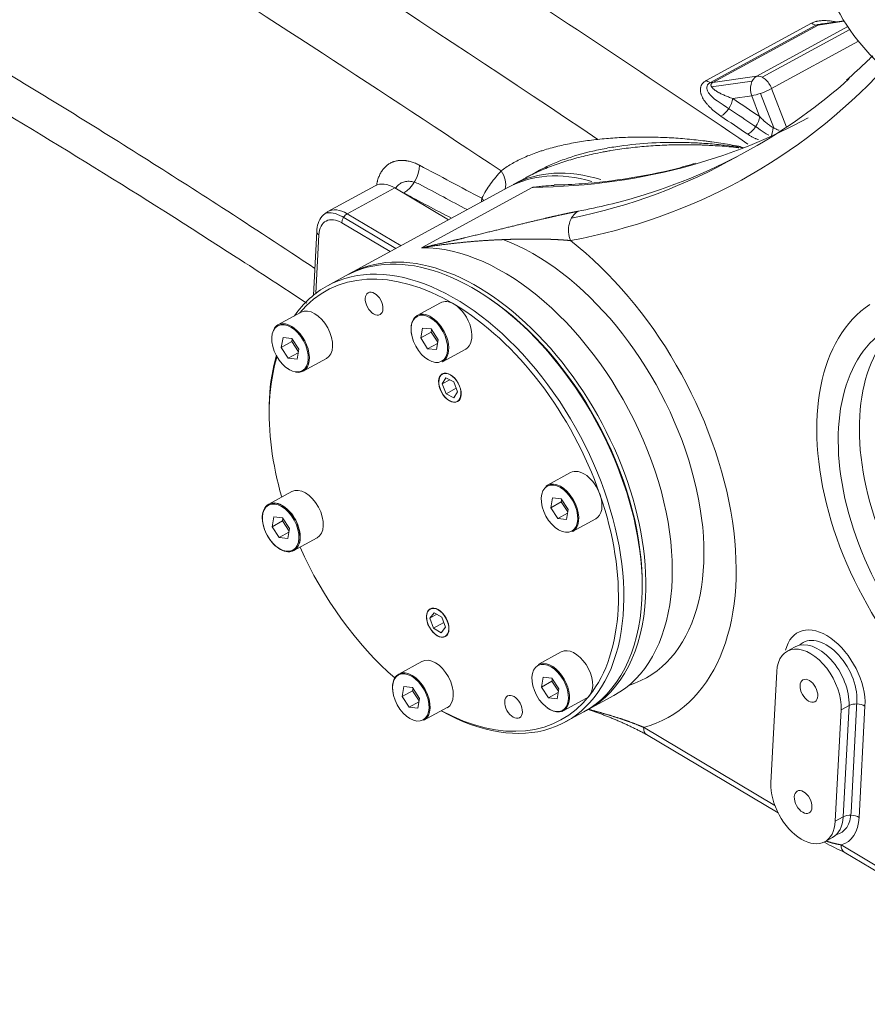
# Model space of a CAD drawing. Header units: millimetres. Extents: x -46 to 5160, y -5105 to -1541.
# Tile 94 of 104: x 5070 to 5088, y -4761 to -4740. Entities that reach past the tile are written whole.
import ezdxf

# ---------------------------------------------------------------- set-up
doc = ezdxf.new("R2010")
doc.units = ezdxf.units.MM
doc.header["$LTSCALE"] = 0.3175
doc.layers.add('1轮廓实线层', color=7, linetype='Continuous', lineweight=18)

# ---------------------------------------------------------------- blocks, each defined once
blk = doc.blocks.new('MR10C-1488-Z')
at = {"layer": '1轮廓实线层'}
for p, q in [((5965.596, -5135.622), (5967.837, -5134.401)), ((5968.533, -5134.361), (5967.978, -5134.442)), ((5968.526, -5134.349), (5968.066, -5134.416)), ((5965.672, -5135.671), (5967.913, -5134.451)), ((5967.978, -5134.442), (5965.737, -5135.662)), ((5966.677, -5135.526), (5968.607, -5134.474)), ((5968.647, -5134.532), (5966.784, -5135.547)), ((5968.834, -5134.786), (5966.988, -5135.791)), ((5966.578, -5135.63), (5965.713, -5135.755)), ((5965.737, -5135.662), (5966.677, -5135.526)), ((5966.988, -5135.791), (5967.302, -5136.614)), ((5966.565, -5135.942), (5966.162, -5136.001)), ((5966.734, -5136.386), (5966.565, -5135.942)), ((5966.755, -5135.892), (5967.037, -5136.628)), ((5961.762, -5137.686), (5961.495, -5137.831)), ((5958.561, -5137.856), (5957.552, -5138.406)), ((5958.977, -5137.902), (5957.969, -5138.451)), ((5961.383, -5137.893), (5958.022, -5139.724)), ((5960.119, -5138.581), (5958.977, -5137.902)), ((5961.902, -5137.893), (5959.549, -5139.175)), ((5959.168, -5138.009), (5959.163, -5138.012)), ((5958.999, -5139.191), (5957.859, -5138.513)), ((5957.969, -5138.451), (5959.111, -5139.13)), ((5958.88, -5139.256), (5957.85, -5138.643)), ((5957.319, -5138.829), (5957.249, -5140.184)), ((5957.367, -5138.898), (5957.302, -5140.141)), ((5957.943, -5139.766), (5957.551, -5139.98)), ((5960.983, -5140.251), (5960.934, -5140.218)), ((5959.95, -5140.344), (5959.457, -5140.613)), ((5959.95, -5140.344), (5959.95, -5140.344)), ((5956.988, -5140.546), (5956.495, -5140.815)), ((5959.565, -5140.881), (5959.529, -5141.09)), ((5959.751, -5140.901), (5959.565, -5140.881)), ((5956.603, -5141.083), (5956.566, -5141.292)), ((5956.789, -5141.103), (5956.603, -5141.083)), ((5959.753, -5140.968), (5959.529, -5141.09)), ((5959.529, -5141.09), (5959.677, -5141.32)), ((5959.899, -5141.131), (5959.751, -5140.901)), ((5959.761, -5140.918), (5959.753, -5140.968)), ((5959.753, -5140.968), (5959.891, -5141.181)), ((5956.79, -5141.17), (5956.566, -5141.292)), ((5956.566, -5141.292), (5956.715, -5141.522)), ((5956.937, -5141.333), (5956.789, -5141.103)), ((5956.799, -5141.12), (5956.79, -5141.17)), ((5956.79, -5141.17), (5956.929, -5141.383)), ((5959.886, -5141.206), (5959.677, -5141.32)), ((5959.863, -5141.34), (5959.899, -5141.131)), ((5956.924, -5141.408), (5956.715, -5141.522)), ((5956.901, -5141.542), (5956.937, -5141.333)), ((5959.677, -5141.32), (5959.863, -5141.34)), ((5959.993, -5141.596), (5960.486, -5141.328)), ((5956.715, -5141.522), (5956.901, -5141.542)), ((5957.031, -5141.798), (5957.524, -5141.53)), ((5960.066, -5141.938), (5959.985, -5142.066)), ((5960.066, -5141.938), (5960.231, -5142.022)), ((5959.914, -5142.028), (5959.914, -5142.032)), ((5960.146, -5141.979), (5959.985, -5142.066)), ((5960.07, -5142.278), (5959.985, -5142.066)), ((5960.231, -5142.022), (5960.315, -5142.234)), ((5960.286, -5142.161), (5960.07, -5142.278)), ((5960.235, -5142.362), (5960.07, -5142.278)), ((5960.315, -5142.234), (5960.235, -5142.362)), ((5960.121, -5142.412), (5960.124, -5142.414)), ((5956.309, -5142.738), (5956.31, -5142.797)), ((5962.715, -5143.953), (5962.222, -5144.222)), ((5962.715, -5143.953), (5962.715, -5143.953)), ((5956.791, -5144.357), (5956.298, -5144.626)), ((5962.33, -5144.49), (5962.293, -5144.699)), ((5962.517, -5144.577), (5962.293, -5144.699)), ((5962.515, -5144.511), (5962.33, -5144.49)), ((5962.664, -5144.74), (5962.515, -5144.511)), ((5962.526, -5144.527), (5962.517, -5144.577)), ((5962.517, -5144.577), (5962.655, -5144.79)), ((5962.293, -5144.699), (5962.442, -5144.929)), ((5962.651, -5144.815), (5962.442, -5144.929)), ((5962.627, -5144.95), (5962.664, -5144.74)), ((5956.406, -5144.894), (5956.369, -5145.103)), ((5956.593, -5144.981), (5956.369, -5145.103)), ((5956.591, -5144.915), (5956.406, -5144.894)), ((5956.74, -5145.145), (5956.591, -5144.915)), ((5956.602, -5144.931), (5956.593, -5144.981)), ((5956.593, -5144.981), (5956.731, -5145.195)), ((5962.442, -5144.929), (5962.627, -5144.95)), ((5962.758, -5145.205), (5963.251, -5144.937)), ((5956.369, -5145.103), (5956.518, -5145.333)), ((5956.727, -5145.219), (5956.518, -5145.333)), ((5956.703, -5145.354), (5956.74, -5145.145)), ((5956.518, -5145.333), (5956.703, -5145.354)), ((5956.833, -5145.61), (5957.326, -5145.341)), ((5964.237, -5146.282), (5964.236, -5146.223)), ((5959.727, -5147.046), (5959.818, -5146.931)), ((5959.818, -5146.931), (5959.982, -5147.029)), ((5959.655, -5147.023), (5959.655, -5147.027)), ((5959.727, -5147.046), (5959.875, -5146.965)), ((5959.801, -5147.26), (5959.727, -5147.046)), ((5959.801, -5147.26), (5960.02, -5147.14)), ((5959.982, -5147.029), (5960.056, -5147.242)), ((5959.965, -5147.358), (5959.801, -5147.26)), ((5959.965, -5147.358), (5960.056, -5147.242)), ((5959.862, -5147.406), (5959.865, -5147.409)), ((5962.517, -5147.765), (5962.024, -5148.033)), ((5962.517, -5147.765), (5962.517, -5147.765)), ((5967.49, -5147.656), (5967.322, -5147.748)), ((5959.555, -5147.967), (5959.062, -5148.235)), ((5967.097, -5148.184), (5966.974, -5150.549)), ((5962.132, -5148.301), (5962.096, -5148.511)), ((5962.32, -5148.388), (5962.096, -5148.511)), ((5962.318, -5148.322), (5962.132, -5148.301)), ((5962.467, -5148.552), (5962.318, -5148.322)), ((5962.329, -5148.338), (5962.32, -5148.388)), ((5962.32, -5148.388), (5962.458, -5148.602)), ((5959.17, -5148.503), (5959.134, -5148.713)), ((5959.358, -5148.591), (5959.134, -5148.713)), ((5959.356, -5148.524), (5959.17, -5148.503)), ((5959.504, -5148.754), (5959.356, -5148.524)), ((5959.366, -5148.54), (5959.358, -5148.591)), ((5959.358, -5148.591), (5959.496, -5148.804)), ((5962.096, -5148.511), (5962.244, -5148.74)), ((5962.454, -5148.627), (5962.244, -5148.74)), ((5962.43, -5148.761), (5962.467, -5148.552)), ((5959.134, -5148.713), (5959.282, -5148.942)), ((5959.491, -5148.829), (5959.282, -5148.942)), ((5959.468, -5148.963), (5959.504, -5148.754)), ((5962.244, -5148.74), (5962.43, -5148.761)), ((5962.56, -5149.017), (5963.053, -5148.748)), ((5963.073, -5148.997), (5963.633, -5148.692)), ((5968.801, -5148.816), (5968.678, -5151.182)), ((5959.282, -5148.942), (5959.468, -5148.963)), ((5959.598, -5149.219), (5960.091, -5148.95)), ((5962.602, -5149.253), (5962.995, -5149.04)), ((5962.994, -5149.04), (5962.995, -5149.04)), ((5968.342, -5151.363), (5968.465, -5148.998)), ((5968.465, -5148.998), (5968.633, -5148.906)), ((5968.51, -5151.272), (5968.633, -5148.906)), ((5968.972, -5148.916), (5968.849, -5151.282)), ((5964.267, -5149.368), (5967.056, -5151.028)), ((5964.327, -5149.521), (5967.124, -5151.186)), ((5968.342, -5151.363), (5968.51, -5151.272)), ((5968.117, -5151.799), (5968.285, -5151.708)), ((5968.466, -5151.867), (5973.897, -5155.098)), ((5968.527, -5152.02), (5973.965, -5155.256))]:
    blk.add_line(p, q, dxfattribs=at)
for centre, major_axis, ratio, start_param, end_param in [((5969.98, -5133.204), (1.454, -2.67), 0.60337, 2.577492, 8.400834), ((5967.865, -5134.147), (0.153, -0.281), 0.60337, 5.426197, 6.063408), ((5950.774, -5109.23), (-15.537, 28.523), 0.60337, 2.948247, 3.338877), ((5951.11, -5109.046), (15.307, -28.101), 0.60337, 6.157143, 6.423561), ((5965.624, -5135.368), (0.153, -0.281), 0.60337, 5.426197, 6.063408), ((5966.789, -5135.82), (-0.046, 0.317), 0.778279, 0.280543, 1.85134), ((5966.789, -5135.82), (-0.153, 0.281), 0.60337, 4.492611, 6.063408), ((5966.789, -5135.82), (-0.299, -0.114), 0.173857, 0.659474, 2.23027), ((5874.562, -5960.584), (497.491, -913.292), 0.60337, 2.282567, 2.283984), ((5965.938, -5136.123), (0.178, 0.266), 0.521488, 3.926949, 5.497745), ((5874.562, -5960.584), (-497.644, 913.573), 0.60337, 5.424387, 5.425164), ((5952.455, -5108.314), (-15.307, 28.101), 0.60337, 3.00524, 3.141594), ((5874.338, -5960.706), (497.491, -913.292), 0.60337, 2.282794, 2.283571), ((5966.51, -5136.508), (0.179, 0.266), 0.521019, 3.927284, 5.498081), ((5966.976, -5136.694), (0.059, 0.314), 0.097152, 4.383526, 4.972227), ((5950.774, -5109.23), (-15.307, 28.101), 0.60337, 2.958219, 3.151509), ((5959.171, -5137.605), (0.225, 0.424), 0.584086, 3.868969, 5.439765), ((5283.872, -5509.156), (969.652, -7.413), 0.539704, 0.802133, 0.804033), ((5960.904, -5137.725), (0.347, -0.332), 0.782201, 0.402642, 1.328418), ((5964.021, -5142.468), (-2.526, 4.637), 0.60337, 5.725941, 6.283102), ((5952.455, -5108.314), (-15.307, 28.101), 0.60337, 2.833601, 3.00524), ((5963.909, -5142.529), (-2.526, 4.637), 0.60337, 5.747601, 6.283115), ((5958.943, -5138.559), (-0.383, 0.703), 0.60337, 5.489163, 6.283176), ((5283.869, -5509.56), (969.652, -7.413), 0.539704, 0.802572, 0.804032), ((5283.869, -5509.56), (-969.172, 7.409), 0.539704, 3.944167, 3.945625), ((5960.491, -5138.306), (0.225, 0.424), 0.585236, 5.255297, 5.440676), ((5960.491, -5138.306), (0.425, -0.224), 0.739095, 0.969291, 1.116099), ((5951.11, -5109.046), (15.307, -28.101), 0.60337, 6.08984, 6.157143), ((5957.935, -5139.108), (-0.383, 0.703), 0.60337, 5.489163, 6.288281), ((5957.823, -5139.169), (0.306, -0.562), 0.60337, 2.34757, 3.918367), ((5957.823, -5139.169), (-0.383, 0.703), 0.60337, 5.486056, 6.150621), ((5957.962, -5138.582), (0.082, 0.138), 0.559006, 0.755855, 2.326651), ((5963.051, -5138.839), (-0.088, 0.472), 0.782602, 0.248694, 1.819491), ((5957.479, -5138.837), (-0.16, 0.008), 0.568732, 0.000422, 0.823546), ((5961.78, -5143.689), (-2.526, 4.637), 0.60337, 3.021147, 5.683456), ((5960.469, -5144.403), (2.526, -4.637), 0.60337, 0.776774, 3.141608), ((5960.547, -5144.36), (2.526, -4.637), 0.60337, 0.776774, 3.155647), ((5961.108, -5144.055), (2.526, -4.637), 0.60337, 0.000087, 2.833601), ((5961.78, -5143.689), (-2.985, 5.48), 0.60337, 2.99957, 5.337382), ((5960.077, -5144.617), (-2.526, 4.637), 0.60337, 2.377612, 6.283185), ((5960.021, -5144.647), (2.487, -4.566), 0.60337, 2.34757, 3.380664), ((5960.077, -5144.617), (-2.526, 4.637), 0.60337, 0, 0.294834), ((5960.525, -5144.373), (-2.487, 4.566), 0.60337, 3.999753, 5.425153), ((5957.256, -5141.038), (-0.268, 0.492), 0.60337, 3.141673, 6.283169), ((5960.218, -5140.836), (-0.268, 0.492), 0.60337, 5.489162, 6.283185), ((5960.218, -5140.836), (-0.268, 0.492), 0.60337, 3.14151, 5.489164), ((5960.021, -5144.647), (2.487, -4.566), 0.60337, 1.300373, 2.34757), ((5971.83, -5145.063), (-2.602, 4.777), 0.60337, 0.053818, 2.34757), ((5959.725, -5141.104), (-0.268, 0.492), 0.60337, 0, 1.108341), ((5959.725, -5141.104), (-0.268, 0.492), 0.60337, 4.31365, 6.283185), ((5972.279, -5144.818), (2.296, -4.215), 0.60337, 3.19541, 5.489163), ((5956.763, -5141.306), (-0.268, 0.492), 0.60337, 0, 0.310247), ((5956.763, -5141.306), (-0.268, 0.492), 0.60337, 5.360847, 6.283185), ((5956.763, -5141.306), (-0.268, 0.492), 0.60337, 2.673902, 5.360847), ((5971.83, -5145.063), (2.296, -4.215), 0.60337, 3.19453, 5.490354), ((5959.725, -5141.104), (-0.268, 0.492), 0.60337, 3.141541, 4.31365), ((5960.077, -5144.617), (-2.526, 4.637), 0.60337, 0.549598, 0.776774), ((5960.021, -5144.647), (2.487, -4.566), 0.60337, 3.676848, 3.918367), ((5956.763, -5141.306), (-0.268, 0.492), 0.60337, 2.219943, 2.380262), ((5960.154, -5142.148), (0.161, -0.295), 0.60337, 3.141651, 3.999797), ((5960.021, -5144.647), (2.487, -4.566), 0.60337, 3.918367, 4.359016), ((5960.077, -5144.617), (-2.526, 4.637), 0.60337, 0.776774, 0.858161), ((5960.154, -5142.148), (0.161, -0.295), 0.60337, 5.425098, 6.283146), ((5962.983, -5144.445), (-0.268, 0.492), 0.60337, 4.441966, 6.283185), ((5962.49, -5144.714), (-0.268, 0.492), 0.60337, 0, 0.124467), ((5962.49, -5144.714), (-0.268, 0.492), 0.60337, 3.266452, 6.283185), ((5957.059, -5144.849), (-0.268, 0.492), 0.60337, 3.14164, 6.283136), ((5960.021, -5144.647), (2.487, -4.566), 0.60337, 0.253175, 1.300373), ((5962.983, -5144.445), (-0.268, 0.492), 0.60337, 3.141543, 4.441966), ((5956.566, -5145.118), (-0.268, 0.492), 0.60337, 0.12486, 0.183275), ((5956.566, -5145.118), (-0.268, 0.492), 0.60337, 0, 0.124859), ((5956.566, -5145.118), (-0.268, 0.492), 0.60337, 2.562932, 6.283185), ((5962.49, -5144.714), (-0.268, 0.492), 0.60337, 3.141574, 3.266452), ((5960.021, -5144.647), (2.487, -4.566), 0.60337, 4.581341, 5.265881), ((5960.469, -5144.403), (2.526, -4.637), 0.60337, 0, 0.776774), ((5960.547, -5144.36), (2.526, -4.637), 0.60337, 0, 0.776774), ((5959.895, -5147.142), (0.161, -0.295), 0.60337, 3.141651, 3.999797), ((5968.117, -5148.408), (-0.574, 1.054), 0.60337, 3.918367, 6.880152), ((5959.895, -5147.142), (0.161, -0.295), 0.60337, 5.425098, 6.283146), ((5967.949, -5148.499), (0.459, -0.843), 0.60337, 0.776774, 3.140578), ((5968.117, -5148.408), (0.459, -0.843), 0.60337, 0.77446, 3.307553), ((5962.785, -5148.257), (-0.268, 0.492), 0.60337, 3.394767, 6.283185), ((5967.781, -5148.591), (0.459, -0.843), 0.60337, 0.776774, 3.918367), ((5959.823, -5148.459), (-0.268, 0.492), 0.60337, 3.141607, 6.283102), ((5962.292, -5148.525), (-0.268, 0.492), 0.60337, 2.219255, 6.2831), ((5959.33, -5148.727), (-0.268, 0.492), 0.60337, 3.14164, 6.283185), ((5959.33, -5148.727), (-0.268, 0.492), 0.60337, 0, 1.172057), ((5960.021, -5144.647), (2.487, -4.566), 0.60337, 5.535387, 6.53636), ((5962.785, -5148.257), (-0.268, 0.492), 0.60337, 3.141574, 3.394767), ((5960.547, -5144.36), (2.526, -4.637), 0.60337, 6.269162, 6.283185), ((5968.804, -5149.008), (-0.24, 0.012), 0.568732, 3.965139, 5.535935), ((5964.491, -5149.246), (0.164, 0.275), 0.559006, 2.326651, 3.141574), ((5967.658, -5150.956), (0.459, -0.843), 0.60337, 3.918367, 7.059959), ((5967.826, -5150.865), (0.459, -0.843), 0.60337, 6.283152, 7.059959), ((5967.994, -5150.773), (0.459, -0.843), 0.60337, 6.117209, 7.057645), ((5967.994, -5150.773), (-0.574, 1.054), 0.60337, 2.991071, 3.918367), ((5968.681, -5151.374), (-0.24, 0.012), 0.568732, 3.965139, 5.535935), ((5968.691, -5151.745), (0.164, 0.275), 0.559006, 2.326651, 3.141574)]:
    blk.add_ellipse(centre, major_axis=major_axis, ratio=ratio, start_param=start_param, end_param=end_param, dxfattribs=at)
for centre, major_axis in [((5969.98, -5133.204), (-0.612, 1.124)), ((5958.539, -5140.363), (0.126, -0.232)), ((5959.714, -5141.11), (0.26, -0.478)), ((5956.752, -5141.312), (0.26, -0.478)), ((5960.15, -5142.15), (0.161, -0.295)), ((5960.15, -5142.15), (-0.158, 0.29)), ((5962.479, -5144.72), (0.26, -0.478)), ((5956.554, -5145.124), (0.26, -0.478)), ((5959.891, -5147.144), (0.161, -0.295)), ((5959.891, -5147.144), (-0.158, 0.29)), ((5962.281, -5148.531), (0.26, -0.478)), ((5959.319, -5148.733), (0.26, -0.478)), ((5967.781, -5148.591), (0.126, -0.232)), ((5961.503, -5148.932), (0.126, -0.232)), ((5967.658, -5150.956), (0.126, -0.232))]:
    blk.add_ellipse(centre, major_axis=major_axis, ratio=0.60337, dxfattribs=at)
for points, knots in [([(5913.888, -5107.556), (5914.023, -5107.626), (5914.158, -5107.697), (5927.295, -5114.555), (5939.932, -5121.849), (5955.94, -5132.005), (5959.634, -5134.415), (5963.295, -5136.87)], [0.2109708, 0.2109708, 0.2109708, 0.2109708, 0.2172168, 0.2172168, 0.8177813, 0.8177813, 1, 1, 1, 1]), ([(5961.24, -5137.541), (5956.186, -5134.183), (5951.075, -5130.914), (5940.735, -5124.556), (5935.507, -5121.466), (5929.89, -5118.278), (5929.56, -5118.091), (5928.898, -5117.717), (5928.567, -5117.531), (5927.573, -5116.973), (5925.583, -5115.861), (5920.921, -5113.296), (5916.895, -5111.149), (5913.894, -5109.583), (5913.589, -5109.424), (5913.285, -5109.266)], [0, 0, 0, 0, 0.2508269, 0.2508269, 0.5016539, 0.5016539, 0.5173306, 0.5173306, 0.5330073, 0.5330073, 0.5643606, 0.6270674, 0.7524808, 0.7524808, 0.7666184, 0.7666184, 0.7666184, 0.7666184]), ([(5913.282, -5118.601), (5913.601, -5118.697), (5915.086, -5119.15), (5917.732, -5120.002), (5921.21, -5121.217), (5924.677, -5122.521), (5928.13, -5123.915), (5931.572, -5125.399), (5935, -5126.972), (5938.416, -5128.634), (5941.82, -5130.386), (5945.21, -5132.229), (5948.588, -5134.162), (5951.953, -5136.186), (5954.849, -5138.014), (5956.623, -5139.176), (5957.281, -5139.613)], [0.1748846, 0.1748846, 0.1748846, 0.1748846, 0.1924094, 0.2565459, 0.3206824, 0.3848189, 0.4489554, 0.5130919, 0.5772283, 0.6413648, 0.7055013, 0.7696378, 0.8337743, 0.8979107, 0.9620472, 1, 1, 1, 1]), ([(5913.282, -5119.664), (5913.969, -5119.866), (5915.709, -5120.393), (5918.497, -5121.295), (5921.646, -5122.391), (5924.787, -5123.562), (5927.922, -5124.81), (5931.051, -5126.133), (5934.17, -5127.532), (5937.278, -5129.004), (5940.371, -5130.55), (5943.45, -5132.168), (5946.516, -5133.86), (5949.568, -5135.624), (5952.599, -5137.458), (5955.111, -5139.045), (5956.609, -5140.024), (5957.109, -5140.354)], [0.1934834, 0.1934834, 0.1934834, 0.1934834, 0.2307169, 0.2877813, 0.3447912, 0.401779, 0.4587774, 0.5158076, 0.5728981, 0.6299128, 0.6868723, 0.7438099, 0.8007587, 0.8577411, 0.9147814, 0.9714776, 1, 1, 1, 1]), ([(5967.837, -5134.401), (5967.858, -5134.39), (5967.88, -5134.381), (5967.915, -5134.369), (5967.928, -5134.366), (5967.947, -5134.362), (5967.953, -5134.36), (5967.963, -5134.358), (5967.966, -5134.358), (5967.973, -5134.356), (5967.99, -5134.353), (5968.007, -5134.351), (5968.034, -5134.348), (5968.048, -5134.347), (5968.076, -5134.346), (5968.09, -5134.346), (5968.111, -5134.346), (5968.119, -5134.346), (5968.133, -5134.346), (5968.14, -5134.346), (5968.176, -5134.348), (5968.204, -5134.35), (5968.26, -5134.357), (5968.289, -5134.361), (5968.324, -5134.367), (5968.331, -5134.369), (5968.344, -5134.371), (5968.351, -5134.372), (5968.357, -5134.374)], [0, 0, 0, 0, 0.154184, 0.154184, 0.231276, 0.231276, 0.269822, 0.269822, 0.289095, 0.289095, 0.308368, 0.38546, 0.38546, 0.462552, 0.462552, 0.539644, 0.539644, 0.57819, 0.57819, 0.616736, 0.616736, 0.770921, 0.770921, 0.925105, 0.925105, 0.963651, 0.963651, 1, 1, 1, 1]), ([(5967.913, -5134.451), (5967.923, -5134.446), (5967.934, -5134.441), (5967.958, -5134.433), (5967.97, -5134.43), (5967.998, -5134.426), (5968.011, -5134.425), (5968.026, -5134.424)], [0, 0, 0, 0, 0.326915, 0.326915, 0.661233, 0.661233, 1, 1, 1, 1]), ([(5968.066, -5134.416), (5968.066, -5134.416), (5968.065, -5134.416), (5968.06, -5134.417), (5968.055, -5134.418), (5968.044, -5134.42), (5968.039, -5134.421), (5968.028, -5134.423), (5968.023, -5134.425), (5968.016, -5134.427), (5968.013, -5134.427), (5968.008, -5134.429), (5968.006, -5134.43), (5967.994, -5134.434), (5967.985, -5134.438), (5967.978, -5134.442)], [0, 0, 0, 0, 0.005799, 0.005799, 0.171499, 0.171499, 0.337199, 0.337199, 0.5029, 0.5029, 0.58575, 0.58575, 0.6686, 0.6686, 1, 1, 1, 1]), ([(5969.138, -5135.092), (5969.103, -5135.127), (5968.921, -5135.307), (5968.733, -5135.478), (5968.578, -5135.611)], [0, 0, 0, 0, 0.194259, 1, 1, 1, 1]), ([(5965.909, -5136.377), (5965.869, -5136.349), (5965.831, -5136.321), (5965.758, -5136.264), (5965.724, -5136.234), (5965.677, -5136.188), (5965.662, -5136.173), (5965.633, -5136.142), (5965.619, -5136.126), (5965.599, -5136.102), (5965.593, -5136.093), (5965.583, -5136.081), (5965.58, -5136.077), (5965.574, -5136.069), (5965.571, -5136.065), (5965.556, -5136.044), (5965.545, -5136.027), (5965.526, -5135.993), (5965.517, -5135.976), (5965.501, -5135.942), (5965.494, -5135.925), (5965.488, -5135.903), (5965.486, -5135.898), (5965.484, -5135.89), (5965.481, -5135.877), (5965.478, -5135.863), (5965.475, -5135.837), (5965.474, -5135.82), (5965.475, -5135.794), (5965.476, -5135.786), (5965.478, -5135.773), (5965.479, -5135.769), (5965.481, -5135.76), (5965.482, -5135.756), (5965.489, -5135.735), (5965.496, -5135.719), (5965.511, -5135.695), (5965.516, -5135.688), (5965.524, -5135.679), (5965.526, -5135.677), (5965.529, -5135.673), (5965.534, -5135.668), (5965.539, -5135.662), (5965.558, -5135.645), (5965.576, -5135.633), (5965.596, -5135.622)], [0, 0, 0, 0, 0.125, 0.125, 0.25, 0.25, 0.3125, 0.3125, 0.375, 0.375, 0.40625, 0.40625, 0.421875, 0.421875, 0.4375, 0.4375, 0.5, 0.5, 0.5625, 0.5625, 0.625, 0.625, 0.640625, 0.640625, 0.65625, 0.6875, 0.6875, 0.75, 0.75, 0.78125, 0.78125, 0.796875, 0.796875, 0.8125, 0.8125, 0.875, 0.875, 0.90625, 0.90625, 0.914063, 0.914063, 0.921875, 0.9375, 0.9375, 1, 1, 1, 1]), ([(5965.83, -5136.051), (5965.829, -5136.05), (5965.828, -5136.05), (5965.788, -5136.022), (5965.751, -5135.993), (5965.703, -5135.947), (5965.689, -5135.932), (5965.662, -5135.899), (5965.65, -5135.883), (5965.631, -5135.849), (5965.623, -5135.832), (5965.612, -5135.797), (5965.609, -5135.779), (5965.611, -5135.745), (5965.616, -5135.728), (5965.636, -5135.697), (5965.651, -5135.683), (5965.671, -5135.672), (5965.672, -5135.672), (5965.672, -5135.671)], [0, 0, 0, 0, 0.003875, 0.003875, 0.252562, 0.252562, 0.376906, 0.376906, 0.501249, 0.501249, 0.625593, 0.625593, 0.749936, 0.749936, 0.87428, 0.87428, 0.998623, 0.998623, 1, 1, 1, 1]), ([(5965.737, -5135.662), (5965.729, -5135.667), (5965.723, -5135.671), (5965.716, -5135.677), (5965.715, -5135.678), (5965.713, -5135.681), (5965.712, -5135.682), (5965.709, -5135.685), (5965.707, -5135.688), (5965.703, -5135.695), (5965.701, -5135.7), (5965.699, -5135.71), (5965.699, -5135.714), (5965.699, -5135.721), (5965.7, -5135.724), (5965.701, -5135.728), (5965.701, -5135.73), (5965.704, -5135.737), (5965.706, -5135.742), (5965.71, -5135.75), (5965.713, -5135.755), (5965.719, -5135.763), (5965.722, -5135.767), (5965.729, -5135.775), (5965.732, -5135.779), (5965.74, -5135.787), (5965.744, -5135.791), (5965.757, -5135.803), (5965.766, -5135.81), (5965.785, -5135.825), (5965.795, -5135.832), (5965.817, -5135.846), (5965.828, -5135.853), (5965.845, -5135.864), (5965.851, -5135.867), (5965.862, -5135.874), (5965.868, -5135.877), (5965.886, -5135.887), (5965.899, -5135.893), (5965.936, -5135.912), (5965.962, -5135.924), (5966.016, -5135.947), (5966.044, -5135.959), (5966.102, -5135.98), (5966.131, -5135.991), (5966.162, -5136.001)], [0, 0, 0, 0, 0.03125, 0.03125, 0.039062, 0.039062, 0.046875, 0.046875, 0.0625, 0.0625, 0.09375, 0.09375, 0.125, 0.125, 0.140625, 0.140625, 0.15625, 0.15625, 0.1875, 0.1875, 0.21875, 0.21875, 0.25, 0.25, 0.28125, 0.28125, 0.3125, 0.3125, 0.375, 0.375, 0.4375, 0.4375, 0.5, 0.5, 0.53125, 0.53125, 0.5625, 0.5625, 0.625, 0.625, 0.75, 0.75, 0.875, 0.875, 1, 1, 1, 1]), ([(5966.734, -5136.386), (5966.754, -5136.408), (5966.776, -5136.43), (5966.809, -5136.462), (5966.82, -5136.472), (5966.837, -5136.488), (5966.843, -5136.493), (5966.855, -5136.503), (5966.861, -5136.508), (5966.891, -5136.533), (5966.915, -5136.552), (5966.954, -5136.578), (5966.967, -5136.587), (5966.993, -5136.604), (5967.007, -5136.612), (5967.021, -5136.619)], [0, 0, 0, 0, 0.25, 0.25, 0.375, 0.375, 0.4375, 0.4375, 0.5, 0.5, 0.75, 0.75, 0.875, 0.875, 1, 1, 1, 1]), ([(5967.021, -5136.619), (5967.033, -5136.626), (5967.046, -5136.633), (5967.071, -5136.646), (5967.084, -5136.652), (5967.11, -5136.663), (5967.123, -5136.668), (5967.14, -5136.674), (5967.143, -5136.675), (5967.146, -5136.676)], [0, 0, 0, 0, 0.308368, 0.308368, 0.616736, 0.616736, 0.925104, 0.925104, 1, 1, 1, 1]), ([(5961.24, -5137.541), (5961.271, -5137.516), (5961.305, -5137.491), (5961.376, -5137.443), (5961.413, -5137.419), (5961.489, -5137.374), (5961.529, -5137.352), (5961.612, -5137.309), (5961.655, -5137.288), (5961.743, -5137.248), (5961.789, -5137.228), (5961.882, -5137.191), (5961.93, -5137.172), (5962.003, -5137.146), (5962.028, -5137.138), (5962.066, -5137.125), (5962.078, -5137.121), (5962.104, -5137.113), (5962.168, -5137.092), (5962.232, -5137.073), (5962.39, -5137.029), (5962.498, -5137.003), (5962.718, -5136.956), (5962.831, -5136.935), (5963.06, -5136.899), (5963.177, -5136.883), (5963.355, -5136.864), (5963.415, -5136.858), (5963.535, -5136.847), (5963.596, -5136.843), (5963.778, -5136.831), (5963.9, -5136.826), (5964.145, -5136.82), (5964.269, -5136.819), (5964.517, -5136.823), (5964.642, -5136.827), (5964.892, -5136.839), (5965.018, -5136.848), (5965.271, -5136.87), (5965.397, -5136.883), (5965.557, -5136.902), (5965.588, -5136.906), (5965.652, -5136.914), (5965.684, -5136.919), (5965.78, -5136.932), (5965.844, -5136.941), (5966.036, -5136.971), (5966.163, -5136.993), (5966.308, -5137.021), (5966.325, -5137.024), (5966.342, -5137.028)], [0, 0, 0, 0, 0.033041, 0.033041, 0.066082, 0.066082, 0.099123, 0.099123, 0.132164, 0.132164, 0.165205, 0.165205, 0.198246, 0.198246, 0.214766, 0.214766, 0.223026, 0.223026, 0.231286, 0.264327, 0.264327, 0.330409, 0.330409, 0.396491, 0.396491, 0.462573, 0.462573, 0.495614, 0.495614, 0.528655, 0.528655, 0.594737, 0.594737, 0.660818, 0.660818, 0.7269, 0.7269, 0.792982, 0.792982, 0.859064, 0.859064, 0.875584, 0.875584, 0.892105, 0.892105, 0.925146, 0.925146, 0.991228, 0.991228, 1, 1, 1, 1]), ([(5966.703, -5136.877), (5966.701, -5136.876), (5966.699, -5136.875), (5966.687, -5136.871), (5966.673, -5136.864), (5966.658, -5136.858), (5966.649, -5136.854), (5966.644, -5136.852), (5966.62, -5136.841), (5966.583, -5136.822), (5966.531, -5136.793), (5966.498, -5136.772), (5966.482, -5136.761)], [0, 0, 0, 0, 0.024091, 0.024091, 0.14608, 0.207074, 0.207074, 0.268068, 0.268068, 0.512046, 0.756023, 1, 1, 1, 1]), ([(5966.927, -5136.784), (5966.908, -5136.774), (5966.891, -5136.764), (5966.874, -5136.752), (5966.874, -5136.752), (5966.873, -5136.752)], [0, 0, 0, 0, 0.966501, 0.966501, 1, 1, 1, 1]), ([(5966.293, -5137.048), (5966.288, -5137.048), (5966.284, -5137.047), (5966.147, -5137.032), (5966.016, -5137.02), (5965.818, -5137.006), (5965.752, -5137.002), (5965.67, -5136.998), (5965.654, -5136.997), (5965.621, -5136.995), (5965.571, -5136.993), (5965.522, -5136.991), (5965.358, -5136.985), (5965.227, -5136.983), (5964.968, -5136.984), (5964.838, -5136.987), (5964.581, -5136.998), (5964.453, -5137.006), (5964.199, -5137.026), (5964.073, -5137.039), (5963.821, -5137.07), (5963.697, -5137.088), (5963.542, -5137.114), (5963.495, -5137.122), (5963.449, -5137.13), (5963.418, -5137.136), (5963.403, -5137.139), (5963.326, -5137.154), (5963.265, -5137.166), (5963.084, -5137.205), (5962.966, -5137.234), (5962.734, -5137.297), (5962.621, -5137.331), (5962.455, -5137.386), (5962.4, -5137.405), (5962.293, -5137.445), (5962.24, -5137.465), (5962.135, -5137.508), (5962.083, -5137.53), (5962.007, -5137.564), (5961.982, -5137.575), (5961.932, -5137.599), (5961.908, -5137.611), (5961.854, -5137.637), (5961.826, -5137.652), (5961.797, -5137.667)], [0, 0, 0, 0, 0.002938, 0.002938, 0.083977, 0.083977, 0.124496, 0.124496, 0.134626, 0.134626, 0.144756, 0.165015, 0.165015, 0.246054, 0.246054, 0.327093, 0.327093, 0.408132, 0.408132, 0.489171, 0.489171, 0.57021, 0.57021, 0.59047, 0.6006, 0.6006, 0.610729, 0.610729, 0.651249, 0.651249, 0.732288, 0.732288, 0.813327, 0.813327, 0.853846, 0.853846, 0.894366, 0.894366, 0.934885, 0.934885, 0.955145, 0.955145, 0.975405, 0.975405, 1, 1, 1, 1]), ([(5966.392, -5137.049), (5966.365, -5137.045), (5966.339, -5137.041), (5966.193, -5137.019), (5966.072, -5137.004), (5965.831, -5136.977), (5965.711, -5136.966), (5965.472, -5136.949), (5965.353, -5136.943), (5964.998, -5136.931), (5964.763, -5136.932), (5964.299, -5136.953), (5964.07, -5136.973), (5963.731, -5137.017), (5963.619, -5137.034), (5963.4, -5137.073), (5963.292, -5137.095), (5962.976, -5137.168), (5962.773, -5137.226), (5962.487, -5137.329), (5962.393, -5137.366), (5962.216, -5137.444), (5962.132, -5137.485), (5962.005, -5137.554), (5961.959, -5137.58), (5961.915, -5137.607)], [0, 0, 0, 0, 0.015815, 0.015815, 0.08819, 0.08819, 0.160564, 0.160564, 0.232938, 0.232938, 0.377687, 0.377687, 0.522436, 0.522436, 0.59481, 0.59481, 0.667185, 0.667185, 0.811933, 0.811933, 0.884308, 0.884308, 0.956682, 0.956682, 1, 1, 1, 1]), ([(5958.59, -5137.854), (5958.593, -5137.839), (5958.595, -5137.825), (5958.599, -5137.803), (5958.601, -5137.795), (5958.604, -5137.779), (5958.61, -5137.756), (5958.616, -5137.734), (5958.63, -5137.69), (5958.65, -5137.635), (5958.677, -5137.585), (5958.698, -5137.55), (5958.706, -5137.538), (5958.716, -5137.524), (5958.718, -5137.522), (5958.722, -5137.516), (5958.724, -5137.514), (5958.73, -5137.506), (5958.734, -5137.5), (5958.755, -5137.475), (5958.774, -5137.456), (5958.812, -5137.422), (5958.832, -5137.406), (5958.875, -5137.379), (5958.898, -5137.367), (5958.927, -5137.355), (5958.933, -5137.352), (5958.945, -5137.348), (5958.963, -5137.341), (5958.982, -5137.336), (5959.02, -5137.326), (5959.071, -5137.317), (5959.126, -5137.316), (5959.168, -5137.318), (5959.182, -5137.319), (5959.2, -5137.321), (5959.203, -5137.321), (5959.21, -5137.322), (5959.221, -5137.324), (5959.232, -5137.325), (5959.268, -5137.332), (5959.297, -5137.338), (5959.356, -5137.356), (5959.386, -5137.366), (5959.445, -5137.391), (5959.475, -5137.405), (5959.506, -5137.421)], [0, 0, 0, 0, 0.030958, 0.030958, 0.048262, 0.048262, 0.065566, 0.100175, 0.100175, 0.169392, 0.238609, 0.238609, 0.273218, 0.273218, 0.28187, 0.28187, 0.290522, 0.290522, 0.307827, 0.307827, 0.377044, 0.377044, 0.446261, 0.446261, 0.515479, 0.515479, 0.532783, 0.532783, 0.550087, 0.584696, 0.584696, 0.653913, 0.723131, 0.723131, 0.757739, 0.757739, 0.766392, 0.766392, 0.775044, 0.792348, 0.792348, 0.861565, 0.861565, 0.930783, 0.930783, 1, 1, 1, 1]), ([(5960.826, -5138.122), (5960.884, -5138.012), (5960.947, -5137.909), (5961.05, -5137.764), (5961.122, -5137.67), (5961.199, -5137.583), (5961.24, -5137.541)], [0, 0, 0, 0, 0.5, 0.5, 0.75, 1, 1, 1, 1]), ([(5965.373, -5137.375), (5965.227, -5137.421), (5964.767, -5137.553), (5963.964, -5137.704), (5963.107, -5137.814), (5962.565, -5137.836), (5962.364, -5137.839)], [0, 0, 0, 0, 0.155531, 0.482695, 0.80931, 1, 1, 1, 1]), ([(5959.503, -5137.825), (5959.465, -5137.806), (5959.429, -5137.791), (5959.374, -5137.775), (5959.356, -5137.77), (5959.32, -5137.764), (5959.302, -5137.762), (5959.249, -5137.76), (5959.216, -5137.763), (5959.153, -5137.779), (5959.124, -5137.792), (5959.07, -5137.826), (5959.046, -5137.847), (5959.015, -5137.885), (5959.005, -5137.899), (5958.996, -5137.913)], [0, 0, 0, 0, 0.180411, 0.180411, 0.27181, 0.27181, 0.363208, 0.363208, 0.546005, 0.546005, 0.728801, 0.728801, 0.911598, 0.911598, 1, 1, 1, 1]), ([(5961.902, -5137.893), (5961.903, -5137.893), (5961.904, -5137.893), (5961.907, -5137.892), (5961.908, -5137.892), (5961.911, -5137.891), (5961.918, -5137.89), (5961.935, -5137.888), (5961.968, -5137.883), (5962.035, -5137.875), (5962.092, -5137.868), (5962.207, -5137.857), (5962.284, -5137.852), (5962.361, -5137.849), (5962.362, -5137.848), (5962.364, -5137.848)], [0, 0, 0, 0, 0.007761, 0.007761, 0.015521, 0.015521, 0.031042, 0.062085, 0.12417, 0.248339, 0.496679, 0.496679, 0.993357, 0.993357, 1, 1, 1, 1]), ([(5957.553, -5138.413), (5957.508, -5138.435), (5957.422, -5138.498), (5957.344, -5138.649), (5957.322, -5138.767), (5957.319, -5138.829)], [0, 0, 0, 0, 0.302411, 0.663546, 1, 1, 1, 1]), ([(5959.549, -5139.175), (5959.561, -5139.172), (5959.584, -5139.167), (5959.618, -5139.159), (5959.653, -5139.152), (5959.686, -5139.144), (5959.719, -5139.137), (5959.751, -5139.129), (5959.783, -5139.122), (5959.815, -5139.115), (5959.846, -5139.108), (5959.876, -5139.101), (5959.905, -5139.094), (5959.935, -5139.088), (5959.963, -5139.081), (5959.991, -5139.074), (5960.019, -5139.068), (5960.046, -5139.062), (5960.072, -5139.056), (5960.098, -5139.05), (5960.123, -5139.044), (5960.148, -5139.038), (5960.173, -5139.032), (5960.196, -5139.027), (5960.219, -5139.021), (5960.242, -5139.016), (5960.264, -5139.01), (5960.286, -5139.005), (5960.307, -5139), (5960.327, -5138.995), (5960.347, -5138.991), (5960.367, -5138.986), (5960.386, -5138.982), (5960.404, -5138.977), (5960.422, -5138.973), (5960.439, -5138.969), (5960.47, -5138.962), (5960.514, -5138.951), (5960.571, -5138.937), (5960.628, -5138.923), (5960.684, -5138.91), (5960.739, -5138.897), (5960.793, -5138.884), (5960.847, -5138.871), (5960.899, -5138.858), (5960.951, -5138.845), (5961.002, -5138.833), (5961.052, -5138.821), (5961.101, -5138.809), (5961.15, -5138.797), (5961.197, -5138.785), (5961.244, -5138.774), (5961.29, -5138.763), (5961.352, -5138.747), (5961.43, -5138.729), (5961.522, -5138.706), (5961.611, -5138.684), (5961.698, -5138.663), (5961.782, -5138.643), (5961.864, -5138.623), (5961.943, -5138.604), (5962.02, -5138.586), (5962.094, -5138.569), (5962.148, -5138.556), (5962.184, -5138.547), (5962.202, -5138.543), (5962.22, -5138.539), (5962.238, -5138.535), (5962.255, -5138.531), (5962.273, -5138.527), (5962.29, -5138.523), (5962.308, -5138.519), (5962.325, -5138.515), (5962.342, -5138.511), (5962.359, -5138.507), (5962.376, -5138.503), (5962.393, -5138.5), (5962.409, -5138.496), (5962.426, -5138.492), (5962.442, -5138.488), (5962.458, -5138.485), (5962.474, -5138.481), (5962.49, -5138.478), (5962.506, -5138.474), (5962.522, -5138.471), (5962.538, -5138.468), (5962.553, -5138.464), (5962.568, -5138.461), (5962.584, -5138.458), (5962.599, -5138.454), (5962.614, -5138.451), (5962.629, -5138.448), (5962.643, -5138.445), (5962.658, -5138.442), (5962.672, -5138.439), (5962.687, -5138.436), (5962.701, -5138.433), (5962.715, -5138.43), (5962.729, -5138.427), (5962.743, -5138.424), (5962.757, -5138.422), (5962.77, -5138.419), (5962.784, -5138.416), (5962.797, -5138.414), (5962.81, -5138.411), (5962.823, -5138.409), (5962.836, -5138.406), (5962.849, -5138.404), (5962.862, -5138.401), (5962.87, -5138.4), (5962.874, -5138.399)], [0, 0, 0, 0, 0.009621, 0.019096, 0.028424, 0.037606, 0.046642, 0.055531, 0.064273, 0.072869, 0.081318, 0.089621, 0.097778, 0.105788, 0.113651, 0.121369, 0.128939, 0.136363, 0.143641, 0.150772, 0.157757, 0.164595, 0.171287, 0.177833, 0.184232, 0.190485, 0.196591, 0.202551, 0.208364, 0.214031, 0.219551, 0.224926, 0.230153, 0.235235, 0.24017, 0.244958, 0.249601, 0.265827, 0.281855, 0.297684, 0.313315, 0.328748, 0.343984, 0.359022, 0.373864, 0.388509, 0.402958, 0.417211, 0.431269, 0.445131, 0.4588, 0.472274, 0.485554, 0.498641, 0.526139, 0.553075, 0.579453, 0.605279, 0.630557, 0.655295, 0.679499, 0.703175, 0.726331, 0.748974, 0.754808, 0.760623, 0.766419, 0.772196, 0.777954, 0.783694, 0.789415, 0.795118, 0.800803, 0.80647, 0.812119, 0.817751, 0.823365, 0.828961, 0.834541, 0.840104, 0.84565, 0.851179, 0.856692, 0.862188, 0.867669, 0.873133, 0.878582, 0.884015, 0.889433, 0.894836, 0.900224, 0.905597, 0.910955, 0.916299, 0.921628, 0.926944, 0.932246, 0.937534, 0.942809, 0.94807, 0.953318, 0.958554, 0.963777, 0.968987, 0.974185, 0.979371, 0.984546, 0.989708, 0.99486, 1, 1, 1, 1]), ([(5962.715, -5139.022), (5962.712, -5139.022), (5962.707, -5139.021), (5962.699, -5139.021), (5962.691, -5139.02), (5962.682, -5139.019), (5962.674, -5139.018), (5962.666, -5139.018), (5962.658, -5139.017), (5962.649, -5139.016), (5962.641, -5139.016), (5962.632, -5139.015), (5962.623, -5139.014), (5962.615, -5139.013), (5962.606, -5139.013), (5962.597, -5139.012), (5962.589, -5139.011), (5962.58, -5139.011), (5962.571, -5139.01), (5962.562, -5139.009), (5962.553, -5139.009), (5962.544, -5139.008), (5962.534, -5139.007), (5962.525, -5139.007), (5962.516, -5139.006), (5962.507, -5139.006), (5962.497, -5139.005), (5962.488, -5139.004), (5962.478, -5139.004), (5962.469, -5139.003), (5962.459, -5139.003), (5962.449, -5139.002), (5962.44, -5139.002), (5962.43, -5139.001), (5962.42, -5139.001), (5962.41, -5139), (5962.4, -5139), (5962.39, -5138.999), (5962.38, -5138.999), (5962.37, -5138.998), (5962.36, -5138.998), (5962.349, -5138.997), (5962.339, -5138.997), (5962.329, -5138.996), (5962.318, -5138.996), (5962.308, -5138.996), (5962.297, -5138.995), (5962.287, -5138.995), (5962.276, -5138.994), (5962.265, -5138.994), (5962.255, -5138.994), (5962.244, -5138.993), (5962.233, -5138.993), (5962.222, -5138.993), (5962.211, -5138.992), (5962.2, -5138.992), (5962.189, -5138.992), (5962.178, -5138.991), (5962.167, -5138.991), (5962.156, -5138.991), (5962.145, -5138.991), (5962.133, -5138.99), (5962.122, -5138.99), (5962.111, -5138.99), (5962.099, -5138.99), (5962.088, -5138.989), (5962.076, -5138.989), (5962.064, -5138.989), (5962.053, -5138.989), (5962.041, -5138.989), (5962.029, -5138.989), (5962.017, -5138.988), (5962.006, -5138.988), (5961.994, -5138.988), (5961.982, -5138.988), (5961.97, -5138.988), (5961.958, -5138.988), (5961.946, -5138.988), (5961.933, -5138.988), (5961.921, -5138.988), (5961.909, -5138.988), (5961.897, -5138.988), (5961.884, -5138.988), (5961.872, -5138.988), (5961.86, -5138.988), (5961.847, -5138.988), (5961.834, -5138.988), (5961.822, -5138.988), (5961.809, -5138.988), (5961.797, -5138.988), (5961.784, -5138.988), (5961.771, -5138.988), (5961.758, -5138.988), (5961.745, -5138.989), (5961.732, -5138.989), (5961.72, -5138.989), (5961.707, -5138.989), (5961.693, -5138.989), (5961.68, -5138.989), (5961.667, -5138.99), (5961.654, -5138.99), (5961.641, -5138.99), (5961.627, -5138.99), (5961.614, -5138.991), (5961.601, -5138.991), (5961.587, -5138.991), (5961.574, -5138.991), (5961.56, -5138.992), (5961.547, -5138.992), (5961.533, -5138.992), (5961.52, -5138.993), (5961.506, -5138.993), (5961.492, -5138.994), (5961.478, -5138.994), (5961.465, -5138.994), (5961.451, -5138.995), (5961.437, -5138.995), (5961.423, -5138.996), (5961.409, -5138.996), (5961.395, -5138.997), (5961.381, -5138.997), (5961.367, -5138.998), (5961.353, -5138.998), (5961.338, -5138.999), (5961.324, -5138.999), (5961.31, -5139), (5961.295, -5139), (5961.281, -5139.001), (5961.267, -5139.002), (5961.252, -5139.002), (5961.238, -5139.003), (5961.223, -5139.003), (5961.209, -5139.004), (5961.191, -5139.005), (5961.171, -5139.006), (5961.147, -5139.007), (5961.122, -5139.008), (5961.097, -5139.009), (5961.072, -5139.011), (5961.045, -5139.012), (5961.019, -5139.014), (5960.991, -5139.015), (5960.963, -5139.017), (5960.935, -5139.019), (5960.906, -5139.02), (5960.877, -5139.022), (5960.846, -5139.024), (5960.816, -5139.026), (5960.785, -5139.029), (5960.753, -5139.031), (5960.721, -5139.033), (5960.688, -5139.036), (5960.654, -5139.039), (5960.62, -5139.042), (5960.586, -5139.045), (5960.551, -5139.048), (5960.515, -5139.051), (5960.479, -5139.054), (5960.442, -5139.058), (5960.405, -5139.062), (5960.367, -5139.066), (5960.329, -5139.07), (5960.29, -5139.074), (5960.251, -5139.078), (5960.211, -5139.083), (5960.17, -5139.088), (5960.129, -5139.092), (5960.088, -5139.098), (5960.046, -5139.103), (5960.003, -5139.108), (5959.96, -5139.114), (5959.916, -5139.12), (5959.872, -5139.126), (5959.827, -5139.132), (5959.782, -5139.139), (5959.736, -5139.146), (5959.69, -5139.153), (5959.644, -5139.16), (5959.596, -5139.167), (5959.565, -5139.172), (5959.549, -5139.175)], [0, 0, 0, 0, 0.003074, 0.00616, 0.009257, 0.012366, 0.015486, 0.018617, 0.02176, 0.024915, 0.028081, 0.031258, 0.034447, 0.037647, 0.040859, 0.044082, 0.047316, 0.050562, 0.053819, 0.057087, 0.060366, 0.063657, 0.066959, 0.070273, 0.073597, 0.076933, 0.08028, 0.083638, 0.087007, 0.090388, 0.093779, 0.097182, 0.100596, 0.104021, 0.107457, 0.110904, 0.114362, 0.117831, 0.121312, 0.124803, 0.128305, 0.131818, 0.135342, 0.138877, 0.142423, 0.14598, 0.149548, 0.153127, 0.156716, 0.160316, 0.163928, 0.16755, 0.171183, 0.174826, 0.178481, 0.182146, 0.185822, 0.189509, 0.193206, 0.196914, 0.200633, 0.204363, 0.208103, 0.211854, 0.215616, 0.219388, 0.223171, 0.226964, 0.230768, 0.234583, 0.238408, 0.242244, 0.24609, 0.249947, 0.253814, 0.257692, 0.261581, 0.26548, 0.269389, 0.273309, 0.277239, 0.28118, 0.285132, 0.289093, 0.293066, 0.297048, 0.301041, 0.305045, 0.309059, 0.313083, 0.317118, 0.321163, 0.325218, 0.329284, 0.33336, 0.337446, 0.341543, 0.34565, 0.349768, 0.353896, 0.358034, 0.362182, 0.366341, 0.37051, 0.37469, 0.37888, 0.38308, 0.38729, 0.391511, 0.395742, 0.399983, 0.404235, 0.408497, 0.412769, 0.417051, 0.421344, 0.425647, 0.42996, 0.434284, 0.438618, 0.442962, 0.447317, 0.451681, 0.456057, 0.460442, 0.464838, 0.469244, 0.47366, 0.478087, 0.482524, 0.486971, 0.491429, 0.495897, 0.500375, 0.507523, 0.51484, 0.522326, 0.529979, 0.537801, 0.54579, 0.553946, 0.562268, 0.570757, 0.579412, 0.588232, 0.597218, 0.606368, 0.615684, 0.625163, 0.634807, 0.644614, 0.654585, 0.664719, 0.675016, 0.685476, 0.696099, 0.706885, 0.717832, 0.728943, 0.740216, 0.751651, 0.763248, 0.775008, 0.78693, 0.799015, 0.811262, 0.823673, 0.836246, 0.848983, 0.861884, 0.874949, 0.888178, 0.901572, 0.915132, 0.928858, 0.94275, 0.95681, 0.971037, 0.985434, 1, 1, 1, 1]), ([(5956.87, -5145.584), (5956.888, -5145.569), (5956.933, -5145.518), (5956.975, -5145.394), (5956.969, -5145.211), (5956.906, -5145.011), (5956.795, -5144.826), (5956.651, -5144.682), (5956.495, -5144.6), (5956.347, -5144.592), (5956.231, -5144.663), (5956.165, -5144.794), (5956.155, -5144.968), (5956.201, -5145.166), (5956.3, -5145.359), (5956.436, -5145.517), (5956.591, -5145.619), (5956.739, -5145.649), (5956.829, -5145.617), (5956.866, -5145.588), (5956.87, -5145.584)], [0, 0, 0, 0, 0.031965, 0.089692, 0.149836, 0.210648, 0.271389, 0.332154, 0.393195, 0.45446, 0.514391, 0.572482, 0.632132, 0.692893, 0.753663, 0.814396, 0.875335, 0.9366, 0.992073, 1, 1, 1, 1]), ([(5963.097, -5148.984), (5963.106, -5148.987), (5963.125, -5148.992), (5963.152, -5148.999), (5963.18, -5149.007), (5963.207, -5149.014), (5963.234, -5149.022), (5963.261, -5149.03), (5963.288, -5149.037), (5963.315, -5149.045), (5963.341, -5149.052), (5963.368, -5149.06), (5963.394, -5149.067), (5963.42, -5149.075), (5963.445, -5149.082), (5963.471, -5149.09), (5963.496, -5149.097), (5963.521, -5149.105), (5963.546, -5149.112), (5963.571, -5149.12), (5963.595, -5149.127), (5963.619, -5149.135), (5963.644, -5149.142), (5963.667, -5149.15), (5963.691, -5149.157), (5963.715, -5149.165), (5963.738, -5149.172), (5963.761, -5149.179), (5963.784, -5149.187), (5963.806, -5149.194), (5963.829, -5149.202), (5963.851, -5149.209), (5963.873, -5149.217), (5963.895, -5149.225), (5963.916, -5149.232), (5963.938, -5149.24), (5963.959, -5149.247), (5963.98, -5149.255), (5964, -5149.262), (5964.021, -5149.27), (5964.041, -5149.277), (5964.061, -5149.285), (5964.081, -5149.292), (5964.101, -5149.3), (5964.12, -5149.308), (5964.139, -5149.315), (5964.158, -5149.323), (5964.177, -5149.33), (5964.195, -5149.338), (5964.213, -5149.346), (5964.231, -5149.353), (5964.249, -5149.361), (5964.261, -5149.366), (5964.267, -5149.368)], [0, 0, 0, 0, 0.021626, 0.043825, 0.065921, 0.087913, 0.109801, 0.131585, 0.153265, 0.17484, 0.196311, 0.217677, 0.238938, 0.260094, 0.281145, 0.30209, 0.322929, 0.343662, 0.364288, 0.384808, 0.405221, 0.425527, 0.445725, 0.465815, 0.485798, 0.505671, 0.525436, 0.545092, 0.564639, 0.584075, 0.603402, 0.622618, 0.641724, 0.660718, 0.679601, 0.698371, 0.71703, 0.735576, 0.754009, 0.772329, 0.790535, 0.808626, 0.826604, 0.844466, 0.862214, 0.879845, 0.897361, 0.914761, 0.932043, 0.949209, 0.966257, 0.983188, 1, 1, 1, 1]), ([(5968.113, -5151.809), (5968.116, -5151.811), (5968.25, -5151.888), (5968.388, -5151.958), (5968.527, -5152.02)], [0, 0, 0, 0, 0.022112, 1, 1, 1, 1]), ([(5968.152, -5151.787), (5968.153, -5151.787), (5968.159, -5151.789), (5968.169, -5151.793), (5968.183, -5151.798), (5968.196, -5151.802), (5968.21, -5151.806), (5968.223, -5151.81), (5968.237, -5151.814), (5968.25, -5151.818), (5968.264, -5151.822), (5968.277, -5151.825), (5968.29, -5151.829), (5968.303, -5151.832), (5968.316, -5151.835), (5968.329, -5151.838), (5968.342, -5151.841), (5968.355, -5151.844), (5968.368, -5151.847), (5968.38, -5151.85), (5968.393, -5151.852), (5968.405, -5151.855), (5968.418, -5151.858), (5968.43, -5151.86), (5968.442, -5151.862), (5968.454, -5151.865), (5968.462, -5151.866), (5968.466, -5151.867)], [0, 0, 0, 0, 0.012729, 0.05539, 0.097874, 0.140187, 0.182336, 0.224326, 0.266164, 0.307857, 0.34941, 0.390829, 0.432121, 0.473291, 0.514345, 0.55529, 0.596131, 0.636874, 0.677523, 0.718085, 0.758565, 0.798968, 0.839299, 0.879563, 0.919765, 0.959909, 1, 1, 1, 1])]:
    blk.add_open_spline(points, degree=3, knots=knots, dxfattribs=at)
for points, degree in [([(5954.207, -5128.926), (5958.336, -5131.549), (5962.428, -5134.23), (5966.483, -5136.969)], 3), ([(5961.797, -5137.667), (5961.785, -5137.674), (5961.773, -5137.68), (5961.761, -5137.687)], 3), ([(5959.168, -5138.009), (5959.152, -5138.001), (5959.136, -5137.993), (5959.119, -5137.986)], 3), ([(5963.088, -5148.991), (5963.745, -5149.204), (5964.327, -5149.521)], 2)]:
    blk.add_open_spline(points, degree=degree, dxfattribs=at)

msp = doc.modelspace()

# ---------------------------------------------------------------- block references
msp.add_blockref('MR10C-1488-Z', (-881.05639, 394.42824))

doc.saveas('drawing.dxf')
